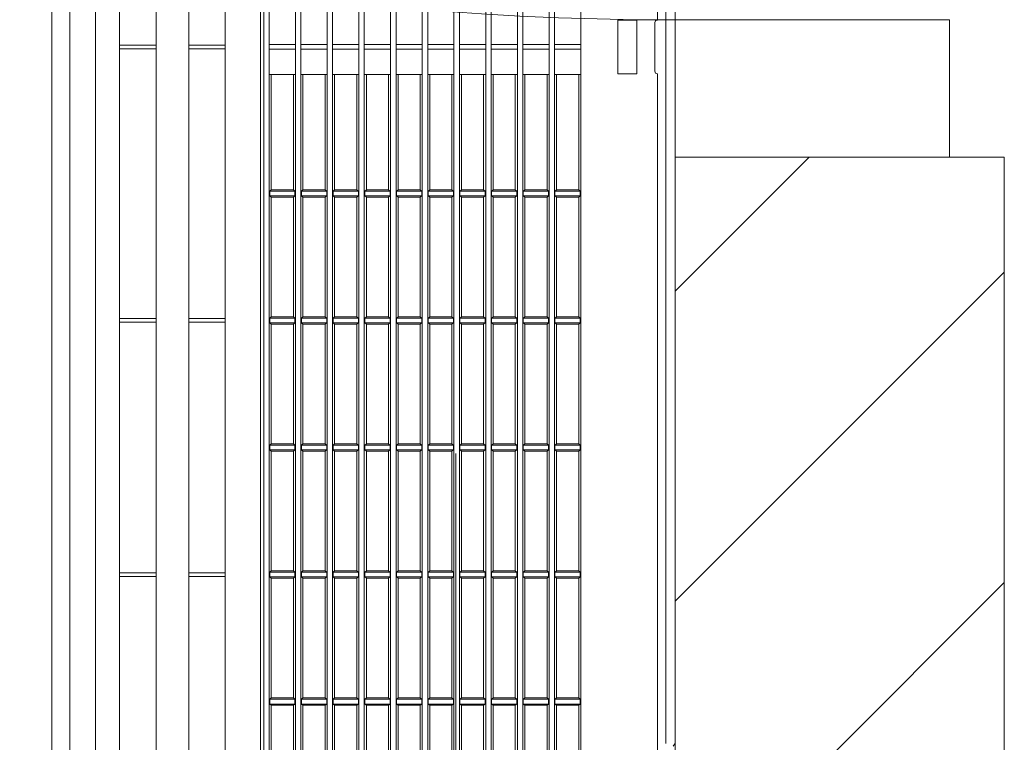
# Model space of a CAD drawing. Header units: millimetres. Extents: x -4612887 to -4536833, y -5457376 to -5415716.
# Tile 28 of 144: x -4593235 to -4592876, y -5440881 to -5440618. Entities that reach past the tile are written whole.
import ezdxf

# ---------------------------------------------------------------- set-up
doc = ezdxf.new("R2010")
doc.units = ezdxf.units.MM
doc.header["$MEASUREMENT"] = 0
doc.linetypes.add('Kropki i Kreski', pattern=[670.277762, 352.777767, -176.388884, 0, -141.111112])
for name, color, linetype, lineweight in [('is_KT-urzadzenia', 104, 'Continuous', 30), ('Osie', 8, 'Continuous', 18), ('Ściany wewnętrzne', 7, 'Continuous', 18)]:
    doc.layers.add(name, color=color, linetype=linetype, lineweight=lineweight)

msp = doc.modelspace()

# ---------------------------------------------------------------- hatches: boundary and pattern name
at = {"layer": 'Ściany wewnętrzne', "linetype": 'Continuous'}
h = msp.add_hatch(dxfattribs=at)
h.set_pattern_fill('BLOCZKI_CERAMICZNE', color=8, style=0, pattern_type=2)
h.set_pattern_definition([(45, (-4559356.9, -5416807.61), (-56.56854, 56.56854), [])])
h.paths.add_polyline_path([(-4592995.69, -5441714.1), (-4592875.69, -5441714.1), (-4592875.69, -5440667.76), (-4592895.69, -5440667.76), (-4592995.69, -5440667.76)])

# ---------------------------------------------------------------- linework, layer by layer
at = {"layer": 'is_KT-urzadzenia', "linetype": 'Continuous', "lineweight": 9}
for p, q in [((-4593146.87, -5441066.07), (-4593146.87, -5440076.83)), ((-4593222.9, -5440105.89), (-4593222.9, -5441037.01)), ((-4593216.31, -5440104.61), (-4593216.31, -5441038.28)), ((-4593207.02, -5440108.37), (-4593207.02, -5441034.52)), ((-4593053.21, -5441033.19), (-4593053.21, -5440109.71)), ((-4593051.23, -5441033.27), (-4593051.23, -5440109.62)), ((-4593041.66, -5441033.45), (-4593041.66, -5440109.45)), ((-4593039.68, -5441033.52), (-4593039.68, -5440109.38)), ((-4593134.08, -5441030.05), (-4593134.08, -5440112.85)), ((-4593132.11, -5441030.24), (-4593132.11, -5440112.66)), ((-4593122.53, -5441030.64), (-4593122.53, -5440112.26)), ((-4593120.55, -5441030.81), (-4593120.55, -5440112.08)), ((-4593110.97, -5441031.18), (-4593110.97, -5440111.71)), ((-4593109, -5441031.34), (-4593109, -5440111.55)), ((-4593099.42, -5441031.68), (-4593099.42, -5440111.22)), ((-4593097.45, -5441031.82), (-4593097.45, -5440111.07)), ((-4593087.87, -5441032.13), (-4593087.87, -5440110.77)), ((-4593085.89, -5441032.26), (-4593085.89, -5440110.64)), ((-4593076.32, -5441032.53), (-4593076.32, -5440110.37)), ((-4593074.34, -5441032.64), (-4593074.34, -5440110.25)), ((-4593064.76, -5441032.88), (-4593064.76, -5440110.01)), ((-4593062.79, -5441032.98), (-4593062.79, -5440109.91)), ((-4593030.1, -5441031.66), (-4593030.1, -5440111.24)), ((-4593173.03, -5440115.26), (-4593173.03, -5441027.45)), ((-4593159.7, -5440115.45), (-4593159.7, -5441027.45)), ((-4593184.88, -5440117.04), (-4593184.88, -5441025.6)), ((-4593145.63, -5441017.97), (-4593145.63, -5440124.93)), ((-4593143.66, -5441015.29), (-4593143.66, -5440127.6)), ((-4593198.21, -5440130.65), (-4593198.21, -5441012.25)), ((-4592999.12, -5440881.59), (-4592999.12, -5440221.61)), ((-4592995.69, -5440881.17), (-4592995.69, -5440222.03)), ((-4593002.11, -5440285.23), (-4593002.11, -5440617.77)), ((-4593016.53, -5440617.77), (-4593016.53, -5440637.37)), ((-4593016.53, -5440617.77), (-4593009.61, -5440617.77)), ((-4593009.61, -5440617.77), (-4593009.61, -5440637.37)), ((-4593003.1, -5440618.66), (-4593003.1, -5440636.48)), ((-4593198.21, -5440626.9), (-4593184.88, -5440626.9)), ((-4593198.21, -5440628.24), (-4593184.88, -5440628.24)), ((-4593173.03, -5440626.9), (-4593159.7, -5440626.9)), ((-4593173.03, -5440628.24), (-4593159.7, -5440628.24)), ((-4593143.66, -5440626.68), (-4593134.08, -5440626.68)), ((-4593143.66, -5440628.46), (-4593134.08, -5440628.46)), ((-4593132.11, -5440626.68), (-4593122.53, -5440626.68)), ((-4593132.11, -5440628.46), (-4593122.53, -5440628.46)), ((-4593120.55, -5440626.68), (-4593110.97, -5440626.68)), ((-4593120.55, -5440628.46), (-4593110.97, -5440628.46)), ((-4593109, -5440626.68), (-4593099.42, -5440626.68)), ((-4593109, -5440628.46), (-4593099.42, -5440628.46)), ((-4593097.45, -5440626.68), (-4593087.87, -5440626.68)), ((-4593097.45, -5440628.46), (-4593087.87, -5440628.46)), ((-4593085.89, -5440626.68), (-4593076.32, -5440626.68)), ((-4593085.89, -5440628.46), (-4593076.32, -5440628.46)), ((-4593074.34, -5440626.68), (-4593064.76, -5440626.68)), ((-4593074.34, -5440628.46), (-4593064.76, -5440628.46)), ((-4593062.79, -5440626.68), (-4593053.21, -5440626.68)), ((-4593062.79, -5440628.46), (-4593053.21, -5440628.46)), ((-4593051.23, -5440626.68), (-4593041.66, -5440626.68)), ((-4593051.23, -5440628.46), (-4593041.66, -5440628.46)), ((-4593039.68, -5440626.68), (-4593030.1, -5440626.68)), ((-4593039.68, -5440628.46), (-4593030.1, -5440628.46)), ((-4593016.53, -5440637.37), (-4593009.61, -5440637.37)), ((-4593002.11, -5440637.37), (-4593002.11, -5440938.91)), ((-4593143.66, -5440637.59), (-4593134.08, -5440637.59)), ((-4593142.92, -5440637.59), (-4593142.92, -5440679.68)), ((-4593134.82, -5440637.59), (-4593134.82, -5440679.68)), ((-4593132.11, -5440637.59), (-4593122.53, -5440637.59)), ((-4593131.36, -5440637.59), (-4593131.36, -5440679.68)), ((-4593123.27, -5440637.59), (-4593123.27, -5440679.68)), ((-4593120.55, -5440637.59), (-4593110.97, -5440637.59)), ((-4593119.81, -5440637.59), (-4593119.81, -5440679.68)), ((-4593111.71, -5440637.59), (-4593111.71, -5440679.68)), ((-4593109, -5440637.59), (-4593099.42, -5440637.59)), ((-4593108.26, -5440637.59), (-4593108.26, -5440679.68)), ((-4593100.16, -5440637.59), (-4593100.16, -5440679.68)), ((-4593097.45, -5440637.59), (-4593087.87, -5440637.59)), ((-4593096.71, -5440637.59), (-4593096.71, -5440679.68)), ((-4593088.61, -5440637.59), (-4593088.61, -5440679.68)), ((-4593085.89, -5440637.59), (-4593076.32, -5440637.59)), ((-4593085.15, -5440637.59), (-4593085.15, -5440679.68)), ((-4593077.06, -5440637.59), (-4593077.06, -5440679.68)), ((-4593074.34, -5440637.59), (-4593064.76, -5440637.59)), ((-4593073.6, -5440637.59), (-4593073.6, -5440679.68)), ((-4593065.5, -5440637.59), (-4593065.5, -5440679.68)), ((-4593062.79, -5440637.59), (-4593053.21, -5440637.59)), ((-4593062.05, -5440637.59), (-4593062.05, -5440679.68)), ((-4593053.95, -5440637.59), (-4593053.95, -5440679.68)), ((-4593051.23, -5440637.59), (-4593041.66, -5440637.59)), ((-4593050.49, -5440637.59), (-4593050.49, -5440679.68)), ((-4593042.4, -5440637.59), (-4593042.4, -5440679.68)), ((-4593039.68, -5440637.59), (-4593030.1, -5440637.59)), ((-4593038.94, -5440637.59), (-4593038.94, -5440679.68)), ((-4593030.84, -5440637.59), (-4593030.84, -5440679.68)), ((-4593142.92, -5440679.68), (-4593143.47, -5440680.13)), ((-4593143.47, -5440681.91), (-4593143.47, -5440680.13)), ((-4593143.47, -5440680.13), (-4593134.27, -5440680.13)), ((-4593143.47, -5440680.13), (-4593143.47, -5440681.91)), ((-4593142.92, -5440679.68), (-4593134.82, -5440679.68)), ((-4593134.82, -5440679.68), (-4593134.27, -5440680.13)), ((-4593134.27, -5440681.91), (-4593134.27, -5440680.13)), ((-4593134.27, -5440680.13), (-4593134.27, -5440681.91)), ((-4593131.36, -5440679.68), (-4593131.92, -5440680.13)), ((-4593131.92, -5440681.91), (-4593131.92, -5440680.13)), ((-4593131.92, -5440680.13), (-4593122.71, -5440680.13)), ((-4593131.92, -5440680.13), (-4593131.92, -5440681.91)), ((-4593131.36, -5440679.68), (-4593123.27, -5440679.68)), ((-4593123.27, -5440679.68), (-4593122.71, -5440680.13)), ((-4593122.71, -5440681.91), (-4593122.71, -5440680.13)), ((-4593122.71, -5440680.13), (-4593122.71, -5440681.91)), ((-4593119.81, -5440679.68), (-4593120.37, -5440680.13)), ((-4593120.37, -5440680.13), (-4593111.16, -5440680.13)), ((-4593120.37, -5440681.91), (-4593120.37, -5440680.13)), ((-4593120.37, -5440680.13), (-4593120.37, -5440681.91)), ((-4593119.81, -5440679.68), (-4593111.71, -5440679.68)), ((-4593111.71, -5440679.68), (-4593111.16, -5440680.13)), ((-4593111.16, -5440681.91), (-4593111.16, -5440680.13)), ((-4593111.16, -5440680.13), (-4593111.16, -5440681.91)), ((-4593108.26, -5440679.68), (-4593108.81, -5440680.13)), ((-4593108.81, -5440681.91), (-4593108.81, -5440680.13)), ((-4593108.81, -5440680.13), (-4593099.61, -5440680.13)), ((-4593108.81, -5440680.13), (-4593108.81, -5440681.91)), ((-4593108.26, -5440679.68), (-4593100.16, -5440679.68)), ((-4593100.16, -5440679.68), (-4593099.61, -5440680.13)), ((-4593099.61, -5440681.91), (-4593099.61, -5440680.13)), ((-4593099.61, -5440680.13), (-4593099.61, -5440681.91)), ((-4593096.71, -5440679.68), (-4593097.26, -5440680.13)), ((-4593097.26, -5440680.13), (-4593088.05, -5440680.13)), ((-4593097.26, -5440681.91), (-4593097.26, -5440680.13)), ((-4593097.26, -5440680.13), (-4593097.26, -5440681.91)), ((-4593096.71, -5440679.68), (-4593088.61, -5440679.68)), ((-4593088.61, -5440679.68), (-4593088.05, -5440680.13)), ((-4593088.05, -5440681.91), (-4593088.05, -5440680.13)), ((-4593088.05, -5440680.13), (-4593088.05, -5440681.91)), ((-4593085.15, -5440679.68), (-4593085.71, -5440680.13)), ((-4593085.71, -5440681.91), (-4593085.71, -5440680.13)), ((-4593085.71, -5440680.13), (-4593076.5, -5440680.13)), ((-4593085.71, -5440680.13), (-4593085.71, -5440681.91)), ((-4593085.15, -5440679.68), (-4593077.06, -5440679.68)), ((-4593077.06, -5440679.68), (-4593076.5, -5440680.13)), ((-4593076.5, -5440681.91), (-4593076.5, -5440680.13)), ((-4593076.5, -5440680.13), (-4593076.5, -5440681.91)), ((-4593073.6, -5440679.68), (-4593074.16, -5440680.13)), ((-4593074.16, -5440681.91), (-4593074.16, -5440680.13)), ((-4593074.16, -5440680.13), (-4593064.95, -5440680.13)), ((-4593074.16, -5440680.13), (-4593074.16, -5440681.91)), ((-4593073.6, -5440679.68), (-4593065.5, -5440679.68)), ((-4593065.5, -5440679.68), (-4593064.95, -5440680.13)), ((-4593064.95, -5440681.91), (-4593064.95, -5440680.13)), ((-4593064.95, -5440680.13), (-4593064.95, -5440681.91)), ((-4593062.05, -5440679.68), (-4593062.6, -5440680.13)), ((-4593062.6, -5440680.13), (-4593053.39, -5440680.13)), ((-4593062.6, -5440681.91), (-4593062.6, -5440680.13)), ((-4593062.6, -5440680.13), (-4593062.6, -5440681.91)), ((-4593062.05, -5440679.68), (-4593053.95, -5440679.68)), ((-4593053.95, -5440679.68), (-4593053.39, -5440680.13)), ((-4593053.39, -5440680.13), (-4593053.39, -5440681.91)), ((-4593053.39, -5440681.91), (-4593053.39, -5440680.13)), ((-4593050.49, -5440679.68), (-4593051.05, -5440680.13)), ((-4593051.05, -5440680.13), (-4593051.05, -5440681.91)), ((-4593051.05, -5440681.91), (-4593051.05, -5440680.13)), ((-4593051.05, -5440680.13), (-4593041.84, -5440680.13)), ((-4593050.49, -5440679.68), (-4593042.4, -5440679.68)), ((-4593042.4, -5440679.68), (-4593041.84, -5440680.13)), ((-4593041.84, -5440680.13), (-4593041.84, -5440681.91)), ((-4593041.84, -5440681.91), (-4593041.84, -5440680.13)), ((-4593038.94, -5440679.68), (-4593039.5, -5440680.13)), ((-4593039.5, -5440680.13), (-4593030.29, -5440680.13)), ((-4593039.5, -5440681.91), (-4593039.5, -5440680.13)), ((-4593039.5, -5440680.13), (-4593039.5, -5440681.91)), ((-4593038.94, -5440679.68), (-4593030.84, -5440679.68)), ((-4593030.84, -5440679.68), (-4593030.29, -5440680.13)), ((-4593030.29, -5440681.91), (-4593030.29, -5440680.13)), ((-4593030.29, -5440680.13), (-4593030.29, -5440681.91)), ((-4593142.92, -5440682.35), (-4593143.47, -5440681.91)), ((-4593143.47, -5440681.91), (-4593134.27, -5440681.91)), ((-4593142.92, -5440726), (-4593142.92, -5440682.35)), ((-4593142.92, -5440682.35), (-4593134.82, -5440682.35)), ((-4593134.82, -5440682.35), (-4593134.27, -5440681.91)), ((-4593134.82, -5440726), (-4593134.82, -5440682.35)), ((-4593131.36, -5440682.35), (-4593131.92, -5440681.91)), ((-4593131.92, -5440681.91), (-4593122.71, -5440681.91)), ((-4593131.36, -5440726), (-4593131.36, -5440682.35)), ((-4593131.36, -5440682.35), (-4593123.27, -5440682.35)), ((-4593123.27, -5440682.35), (-4593122.71, -5440681.91)), ((-4593123.27, -5440726), (-4593123.27, -5440682.35)), ((-4593120.37, -5440681.91), (-4593111.16, -5440681.91)), ((-4593119.81, -5440682.35), (-4593120.37, -5440681.91)), ((-4593119.81, -5440726), (-4593119.81, -5440682.35)), ((-4593119.81, -5440682.35), (-4593111.71, -5440682.35)), ((-4593111.71, -5440682.35), (-4593111.16, -5440681.91)), ((-4593111.71, -5440726), (-4593111.71, -5440682.35)), ((-4593108.26, -5440682.35), (-4593108.81, -5440681.91)), ((-4593108.81, -5440681.91), (-4593099.61, -5440681.91)), ((-4593108.26, -5440726), (-4593108.26, -5440682.35)), ((-4593108.26, -5440682.35), (-4593100.16, -5440682.35)), ((-4593100.16, -5440682.35), (-4593099.61, -5440681.91)), ((-4593100.16, -5440726), (-4593100.16, -5440682.35)), ((-4593097.26, -5440681.91), (-4593088.05, -5440681.91)), ((-4593096.71, -5440682.35), (-4593097.26, -5440681.91)), ((-4593096.71, -5440682.35), (-4593088.61, -5440682.35)), ((-4593096.71, -5440726), (-4593096.71, -5440682.35)), ((-4593088.61, -5440682.35), (-4593088.05, -5440681.91)), ((-4593088.61, -5440726), (-4593088.61, -5440682.35)), ((-4593085.15, -5440682.35), (-4593085.71, -5440681.91)), ((-4593085.71, -5440681.91), (-4593076.5, -5440681.91)), ((-4593085.15, -5440726), (-4593085.15, -5440682.35)), ((-4593085.15, -5440682.35), (-4593077.06, -5440682.35)), ((-4593077.06, -5440682.35), (-4593076.5, -5440681.91)), ((-4593077.06, -5440726), (-4593077.06, -5440682.35)), ((-4593073.6, -5440682.35), (-4593074.16, -5440681.91)), ((-4593074.16, -5440681.91), (-4593064.95, -5440681.91)), ((-4593073.6, -5440726), (-4593073.6, -5440682.35)), ((-4593073.6, -5440682.35), (-4593065.5, -5440682.35)), ((-4593065.5, -5440682.35), (-4593064.95, -5440681.91)), ((-4593065.5, -5440726), (-4593065.5, -5440682.35)), ((-4593062.6, -5440681.91), (-4593053.39, -5440681.91)), ((-4593062.05, -5440682.35), (-4593062.6, -5440681.91)), ((-4593062.05, -5440682.35), (-4593053.95, -5440682.35)), ((-4593062.05, -5440726), (-4593062.05, -5440682.35)), ((-4593053.95, -5440682.35), (-4593053.39, -5440681.91)), ((-4593053.95, -5440726), (-4593053.95, -5440682.35)), ((-4593050.49, -5440682.35), (-4593051.05, -5440681.91)), ((-4593051.05, -5440681.91), (-4593041.84, -5440681.91)), ((-4593050.49, -5440726), (-4593050.49, -5440682.35)), ((-4593050.49, -5440682.35), (-4593042.4, -5440682.35)), ((-4593042.4, -5440682.35), (-4593041.84, -5440681.91)), ((-4593042.4, -5440726), (-4593042.4, -5440682.35)), ((-4593039.5, -5440681.91), (-4593030.29, -5440681.91)), ((-4593038.94, -5440682.35), (-4593039.5, -5440681.91)), ((-4593038.94, -5440726), (-4593038.94, -5440682.35)), ((-4593038.94, -5440682.35), (-4593030.84, -5440682.35)), ((-4593030.84, -5440682.35), (-4593030.29, -5440681.91)), ((-4593030.84, -5440726), (-4593030.84, -5440682.35)), ((-4593198.21, -5440726.67), (-4593184.88, -5440726.67)), ((-4593173.03, -5440726.67), (-4593159.7, -5440726.67)), ((-4593143.47, -5440726.45), (-4593142.92, -5440726)), ((-4593143.47, -5440728.23), (-4593143.47, -5440726.45)), ((-4593143.47, -5440726.45), (-4593134.27, -5440726.45)), ((-4593134.82, -5440726), (-4593142.92, -5440726)), ((-4593134.27, -5440726.45), (-4593134.82, -5440726)), ((-4593134.27, -5440728.23), (-4593134.27, -5440726.45)), ((-4593131.92, -5440726.45), (-4593131.36, -5440726)), ((-4593131.92, -5440728.23), (-4593131.92, -5440726.45)), ((-4593131.92, -5440726.45), (-4593122.71, -5440726.45)), ((-4593123.27, -5440726), (-4593131.36, -5440726)), ((-4593122.71, -5440726.45), (-4593123.27, -5440726)), ((-4593122.71, -5440728.23), (-4593122.71, -5440726.45)), ((-4593120.37, -5440726.45), (-4593119.81, -5440726)), ((-4593120.37, -5440726.45), (-4593111.16, -5440726.45)), ((-4593120.37, -5440728.23), (-4593120.37, -5440726.45)), ((-4593111.71, -5440726), (-4593119.81, -5440726)), ((-4593111.16, -5440726.45), (-4593111.71, -5440726)), ((-4593111.16, -5440728.23), (-4593111.16, -5440726.45)), ((-4593108.81, -5440726.45), (-4593108.26, -5440726)), ((-4593108.81, -5440728.23), (-4593108.81, -5440726.45)), ((-4593108.81, -5440726.45), (-4593099.61, -5440726.45)), ((-4593100.16, -5440726), (-4593108.26, -5440726)), ((-4593099.61, -5440726.45), (-4593100.16, -5440726)), ((-4593099.61, -5440728.23), (-4593099.61, -5440726.45)), ((-4593097.26, -5440726.45), (-4593096.71, -5440726)), ((-4593097.26, -5440726.45), (-4593088.05, -5440726.45)), ((-4593097.26, -5440728.23), (-4593097.26, -5440726.45)), ((-4593088.61, -5440726), (-4593096.71, -5440726)), ((-4593088.05, -5440726.45), (-4593088.61, -5440726)), ((-4593088.05, -5440728.23), (-4593088.05, -5440726.45)), ((-4593085.71, -5440726.45), (-4593085.15, -5440726)), ((-4593085.71, -5440728.23), (-4593085.71, -5440726.45)), ((-4593085.71, -5440726.45), (-4593076.5, -5440726.45)), ((-4593077.06, -5440726), (-4593085.15, -5440726)), ((-4593076.5, -5440726.45), (-4593077.06, -5440726)), ((-4593076.5, -5440728.23), (-4593076.5, -5440726.45)), ((-4593074.16, -5440726.45), (-4593073.6, -5440726)), ((-4593074.16, -5440728.23), (-4593074.16, -5440726.45)), ((-4593074.16, -5440726.45), (-4593064.95, -5440726.45)), ((-4593065.5, -5440726), (-4593073.6, -5440726)), ((-4593064.95, -5440726.45), (-4593065.5, -5440726)), ((-4593064.95, -5440728.23), (-4593064.95, -5440726.45)), ((-4593062.6, -5440726.45), (-4593062.05, -5440726)), ((-4593062.6, -5440726.45), (-4593053.39, -5440726.45)), ((-4593062.6, -5440728.23), (-4593062.6, -5440726.45)), ((-4593053.95, -5440726), (-4593062.05, -5440726)), ((-4593053.39, -5440726.45), (-4593053.95, -5440726)), ((-4593053.39, -5440728.23), (-4593053.39, -5440726.45)), ((-4593051.05, -5440726.45), (-4593050.49, -5440726)), ((-4593051.05, -5440728.23), (-4593051.05, -5440726.45)), ((-4593051.05, -5440726.45), (-4593041.84, -5440726.45)), ((-4593042.4, -5440726), (-4593050.49, -5440726)), ((-4593041.84, -5440726.45), (-4593042.4, -5440726)), ((-4593041.84, -5440728.23), (-4593041.84, -5440726.45)), ((-4593039.5, -5440726.45), (-4593038.94, -5440726)), ((-4593039.5, -5440726.45), (-4593030.29, -5440726.45)), ((-4593039.5, -5440728.23), (-4593039.5, -5440726.45)), ((-4593030.84, -5440726), (-4593038.94, -5440726)), ((-4593030.29, -5440726.45), (-4593030.84, -5440726)), ((-4593030.29, -5440728.23), (-4593030.29, -5440726.45)), ((-4593198.21, -5440728.01), (-4593184.88, -5440728.01)), ((-4593173.03, -5440728.01), (-4593159.7, -5440728.01)), ((-4593142.92, -5440728.68), (-4593143.47, -5440728.23)), ((-4593143.47, -5440728.23), (-4593134.27, -5440728.23)), ((-4593142.92, -5440772.33), (-4593142.92, -5440728.68)), ((-4593142.92, -5440728.68), (-4593134.82, -5440728.68)), ((-4593134.82, -5440728.68), (-4593134.27, -5440728.23)), ((-4593134.82, -5440772.33), (-4593134.82, -5440728.68)), ((-4593131.36, -5440728.68), (-4593131.92, -5440728.23)), ((-4593131.92, -5440728.23), (-4593122.71, -5440728.23)), ((-4593131.36, -5440772.33), (-4593131.36, -5440728.68)), ((-4593131.36, -5440728.68), (-4593123.27, -5440728.68)), ((-4593123.27, -5440728.68), (-4593122.71, -5440728.23)), ((-4593123.27, -5440772.33), (-4593123.27, -5440728.68)), ((-4593119.81, -5440728.68), (-4593120.37, -5440728.23)), ((-4593120.37, -5440728.23), (-4593111.16, -5440728.23)), ((-4593119.81, -5440772.33), (-4593119.81, -5440728.68)), ((-4593119.81, -5440728.68), (-4593111.71, -5440728.68)), ((-4593111.71, -5440728.68), (-4593111.16, -5440728.23)), ((-4593111.71, -5440772.33), (-4593111.71, -5440728.68)), ((-4593108.26, -5440728.68), (-4593108.81, -5440728.23)), ((-4593108.81, -5440728.23), (-4593099.61, -5440728.23)), ((-4593108.26, -5440772.33), (-4593108.26, -5440728.68)), ((-4593108.26, -5440728.68), (-4593100.16, -5440728.68)), ((-4593100.16, -5440728.68), (-4593099.61, -5440728.23)), ((-4593100.16, -5440772.33), (-4593100.16, -5440728.68)), ((-4593096.71, -5440728.68), (-4593097.26, -5440728.23)), ((-4593097.26, -5440728.23), (-4593088.05, -5440728.23)), ((-4593096.71, -5440772.33), (-4593096.71, -5440728.68)), ((-4593096.71, -5440728.68), (-4593088.61, -5440728.68)), ((-4593088.61, -5440728.68), (-4593088.05, -5440728.23)), ((-4593088.61, -5440772.33), (-4593088.61, -5440728.68)), ((-4593085.15, -5440728.68), (-4593085.71, -5440728.23)), ((-4593085.71, -5440728.23), (-4593076.5, -5440728.23)), ((-4593085.15, -5440772.33), (-4593085.15, -5440728.68)), ((-4593085.15, -5440728.68), (-4593077.06, -5440728.68)), ((-4593077.06, -5440728.68), (-4593076.5, -5440728.23)), ((-4593077.06, -5440772.33), (-4593077.06, -5440728.68)), ((-4593073.6, -5440728.68), (-4593074.16, -5440728.23)), ((-4593074.16, -5440728.23), (-4593064.95, -5440728.23)), ((-4593073.6, -5440772.33), (-4593073.6, -5440728.68)), ((-4593073.6, -5440728.68), (-4593065.5, -5440728.68)), ((-4593065.5, -5440728.68), (-4593064.95, -5440728.23)), ((-4593065.5, -5440772.33), (-4593065.5, -5440728.68)), ((-4593062.05, -5440728.68), (-4593062.6, -5440728.23)), ((-4593062.6, -5440728.23), (-4593053.39, -5440728.23)), ((-4593062.05, -5440728.68), (-4593053.95, -5440728.68)), ((-4593062.05, -5440772.33), (-4593062.05, -5440728.68)), ((-4593053.95, -5440728.68), (-4593053.39, -5440728.23)), ((-4593053.95, -5440772.33), (-4593053.95, -5440728.68)), ((-4593050.49, -5440728.68), (-4593051.05, -5440728.23)), ((-4593051.05, -5440728.23), (-4593041.84, -5440728.23)), ((-4593050.49, -5440772.33), (-4593050.49, -5440728.68)), ((-4593050.49, -5440728.68), (-4593042.4, -5440728.68)), ((-4593042.4, -5440728.68), (-4593041.84, -5440728.23)), ((-4593042.4, -5440772.33), (-4593042.4, -5440728.68)), ((-4593038.94, -5440728.68), (-4593039.5, -5440728.23)), ((-4593039.5, -5440728.23), (-4593030.29, -5440728.23)), ((-4593038.94, -5440772.33), (-4593038.94, -5440728.68)), ((-4593038.94, -5440728.68), (-4593030.84, -5440728.68)), ((-4593030.84, -5440728.68), (-4593030.29, -5440728.23)), ((-4593030.84, -5440772.33), (-4593030.84, -5440728.68)), ((-4593143.47, -5440772.77), (-4593142.92, -5440772.33)), ((-4593143.47, -5440774.55), (-4593143.47, -5440772.77)), ((-4593143.47, -5440772.77), (-4593134.27, -5440772.77)), ((-4593134.82, -5440772.33), (-4593142.92, -5440772.33)), ((-4593134.27, -5440772.77), (-4593134.82, -5440772.33)), ((-4593134.27, -5440774.55), (-4593134.27, -5440772.77)), ((-4593131.92, -5440772.77), (-4593131.36, -5440772.33)), ((-4593131.92, -5440774.55), (-4593131.92, -5440772.77)), ((-4593131.92, -5440772.77), (-4593122.71, -5440772.77)), ((-4593123.27, -5440772.33), (-4593131.36, -5440772.33)), ((-4593122.71, -5440772.77), (-4593123.27, -5440772.33)), ((-4593122.71, -5440774.55), (-4593122.71, -5440772.77)), ((-4593120.37, -5440772.77), (-4593119.81, -5440772.33)), ((-4593120.37, -5440772.77), (-4593111.16, -5440772.77)), ((-4593120.37, -5440774.55), (-4593120.37, -5440772.77)), ((-4593111.71, -5440772.33), (-4593119.81, -5440772.33)), ((-4593111.16, -5440772.77), (-4593111.71, -5440772.33)), ((-4593111.16, -5440774.55), (-4593111.16, -5440772.77)), ((-4593108.81, -5440772.77), (-4593108.26, -5440772.33)), ((-4593108.81, -5440774.55), (-4593108.81, -5440772.77)), ((-4593108.81, -5440772.77), (-4593099.61, -5440772.77)), ((-4593100.16, -5440772.33), (-4593108.26, -5440772.33)), ((-4593099.61, -5440772.77), (-4593100.16, -5440772.33)), ((-4593099.61, -5440774.55), (-4593099.61, -5440772.77)), ((-4593097.26, -5440772.77), (-4593096.71, -5440772.33)), ((-4593097.26, -5440774.55), (-4593097.26, -5440772.77)), ((-4593097.26, -5440772.77), (-4593088.05, -5440772.77)), ((-4593088.61, -5440772.33), (-4593096.71, -5440772.33)), ((-4593088.05, -5440772.77), (-4593088.61, -5440772.33)), ((-4593088.05, -5440774.55), (-4593088.05, -5440772.77)), ((-4593085.71, -5440772.77), (-4593085.15, -5440772.33)), ((-4593085.71, -5440774.55), (-4593085.71, -5440772.77)), ((-4593085.71, -5440772.77), (-4593076.5, -5440772.77)), ((-4593077.06, -5440772.33), (-4593085.15, -5440772.33)), ((-4593076.5, -5440772.77), (-4593077.06, -5440772.33)), ((-4593076.5, -5440774.55), (-4593076.5, -5440772.77)), ((-4593074.16, -5440772.77), (-4593073.6, -5440772.33)), ((-4593074.16, -5440774.55), (-4593074.16, -5440772.77)), ((-4593074.16, -5440772.77), (-4593064.95, -5440772.77)), ((-4593065.5, -5440772.33), (-4593073.6, -5440772.33)), ((-4593064.95, -5440772.77), (-4593065.5, -5440772.33)), ((-4593064.95, -5440774.55), (-4593064.95, -5440772.77)), ((-4593062.6, -5440772.77), (-4593062.05, -5440772.33)), ((-4593062.6, -5440772.77), (-4593053.39, -5440772.77)), ((-4593062.6, -5440774.55), (-4593062.6, -5440772.77)), ((-4593053.95, -5440772.33), (-4593062.05, -5440772.33)), ((-4593053.39, -5440772.77), (-4593053.95, -5440772.33)), ((-4593053.39, -5440774.55), (-4593053.39, -5440772.77)), ((-4593051.05, -5440772.77), (-4593050.49, -5440772.33)), ((-4593051.05, -5440774.55), (-4593051.05, -5440772.77)), ((-4593051.05, -5440772.77), (-4593041.84, -5440772.77)), ((-4593042.4, -5440772.33), (-4593050.49, -5440772.33)), ((-4593041.84, -5440772.77), (-4593042.4, -5440772.33)), ((-4593041.84, -5440774.55), (-4593041.84, -5440772.77)), ((-4593039.5, -5440772.77), (-4593038.94, -5440772.33)), ((-4593039.5, -5440772.77), (-4593030.29, -5440772.77)), ((-4593039.5, -5440774.55), (-4593039.5, -5440772.77)), ((-4593030.84, -5440772.33), (-4593038.94, -5440772.33)), ((-4593030.29, -5440772.77), (-4593030.84, -5440772.33)), ((-4593030.29, -5440774.55), (-4593030.29, -5440772.77)), ((-4593142.92, -5440775), (-4593143.47, -5440774.55)), ((-4593143.47, -5440774.55), (-4593134.27, -5440774.55)), ((-4593142.92, -5440775), (-4593134.82, -5440775)), ((-4593142.92, -5440818.65), (-4593142.92, -5440775)), ((-4593134.82, -5440775), (-4593134.27, -5440774.55)), ((-4593134.82, -5440818.65), (-4593134.82, -5440775)), ((-4593131.36, -5440775), (-4593131.92, -5440774.55)), ((-4593131.92, -5440774.55), (-4593122.71, -5440774.55)), ((-4593131.36, -5440775), (-4593123.27, -5440775)), ((-4593131.36, -5440818.65), (-4593131.36, -5440775)), ((-4593123.27, -5440775), (-4593122.71, -5440774.55)), ((-4593123.27, -5440818.65), (-4593123.27, -5440775)), ((-4593120.37, -5440774.55), (-4593111.16, -5440774.55)), ((-4593119.81, -5440775), (-4593120.37, -5440774.55)), ((-4593119.81, -5440775), (-4593111.71, -5440775)), ((-4593119.81, -5440818.65), (-4593119.81, -5440775)), ((-4593111.71, -5440775), (-4593111.16, -5440774.55)), ((-4593111.71, -5440818.65), (-4593111.71, -5440775)), ((-4593108.26, -5440775), (-4593108.81, -5440774.55)), ((-4593108.81, -5440774.55), (-4593099.61, -5440774.55)), ((-4593108.26, -5440775), (-4593100.16, -5440775)), ((-4593108.26, -5440818.65), (-4593108.26, -5440775)), ((-4593100.16, -5440775), (-4593099.61, -5440774.55)), ((-4593100.16, -5440818.65), (-4593100.16, -5440775)), ((-4593096.71, -5440775), (-4593097.26, -5440774.55)), ((-4593097.26, -5440774.55), (-4593088.05, -5440774.55)), ((-4593096.71, -5440775), (-4593088.61, -5440775)), ((-4593096.71, -5440818.65), (-4593096.71, -5440775)), ((-4593088.61, -5440775), (-4593088.05, -5440774.55)), ((-4593088.61, -5440818.65), (-4593088.61, -5440775)), ((-4593085.15, -5440775), (-4593085.71, -5440774.55)), ((-4593085.71, -5440774.55), (-4593076.5, -5440774.55)), ((-4593085.15, -5440818.65), (-4593085.15, -5440775)), ((-4593085.15, -5440775), (-4593077.06, -5440775)), ((-4593077.06, -5440775), (-4593076.5, -5440774.55)), ((-4593077.06, -5440818.65), (-4593077.06, -5440775)), ((-4593073.6, -5440775), (-4593074.16, -5440774.55)), ((-4593074.16, -5440774.55), (-4593064.95, -5440774.55)), ((-4593073.6, -5440818.65), (-4593073.6, -5440775)), ((-4593073.6, -5440775), (-4593065.5, -5440775)), ((-4593065.5, -5440775), (-4593064.95, -5440774.55)), ((-4593065.5, -5440818.65), (-4593065.5, -5440775)), ((-4593062.6, -5440774.55), (-4593053.39, -5440774.55)), ((-4593062.05, -5440775), (-4593062.6, -5440774.55)), ((-4593062.05, -5440818.65), (-4593062.05, -5440775)), ((-4593062.05, -5440775), (-4593053.95, -5440775)), ((-4593053.95, -5440775), (-4593053.39, -5440774.55)), ((-4593053.95, -5440818.65), (-4593053.95, -5440775)), ((-4593050.49, -5440775), (-4593051.05, -5440774.55)), ((-4593051.05, -5440774.55), (-4593041.84, -5440774.55)), ((-4593050.49, -5440818.65), (-4593050.49, -5440775)), ((-4593050.49, -5440775), (-4593042.4, -5440775)), ((-4593042.4, -5440775), (-4593041.84, -5440774.55)), ((-4593042.4, -5440818.65), (-4593042.4, -5440775)), ((-4593039.5, -5440774.55), (-4593030.29, -5440774.55)), ((-4593038.94, -5440775), (-4593039.5, -5440774.55)), ((-4593038.94, -5440818.65), (-4593038.94, -5440775)), ((-4593038.94, -5440775), (-4593030.84, -5440775)), ((-4593030.84, -5440775), (-4593030.29, -5440774.55)), ((-4593030.84, -5440818.65), (-4593030.84, -5440775)), ((-4593198.21, -5440819.32), (-4593184.88, -5440819.32)), ((-4593173.03, -5440819.32), (-4593159.7, -5440819.32)), ((-4593143.47, -5440819.09), (-4593142.92, -5440818.65)), ((-4593143.47, -5440820.88), (-4593143.47, -5440819.09)), ((-4593143.47, -5440819.09), (-4593134.27, -5440819.09)), ((-4593134.82, -5440818.65), (-4593142.92, -5440818.65)), ((-4593134.27, -5440819.09), (-4593134.82, -5440818.65)), ((-4593134.27, -5440820.88), (-4593134.27, -5440819.09)), ((-4593131.92, -5440819.09), (-4593131.36, -5440818.65)), ((-4593131.92, -5440820.88), (-4593131.92, -5440819.09)), ((-4593131.92, -5440819.09), (-4593122.71, -5440819.09)), ((-4593123.27, -5440818.65), (-4593131.36, -5440818.65)), ((-4593122.71, -5440819.09), (-4593123.27, -5440818.65)), ((-4593122.71, -5440820.88), (-4593122.71, -5440819.09)), ((-4593120.37, -5440819.09), (-4593119.81, -5440818.65)), ((-4593120.37, -5440819.09), (-4593111.16, -5440819.09)), ((-4593120.37, -5440820.88), (-4593120.37, -5440819.09)), ((-4593111.71, -5440818.65), (-4593119.81, -5440818.65)), ((-4593111.16, -5440819.09), (-4593111.71, -5440818.65)), ((-4593111.16, -5440820.88), (-4593111.16, -5440819.09)), ((-4593108.81, -5440819.09), (-4593108.26, -5440818.65)), ((-4593108.81, -5440820.88), (-4593108.81, -5440819.09)), ((-4593108.81, -5440819.09), (-4593099.61, -5440819.09)), ((-4593100.16, -5440818.65), (-4593108.26, -5440818.65)), ((-4593099.61, -5440819.09), (-4593100.16, -5440818.65)), ((-4593099.61, -5440820.88), (-4593099.61, -5440819.09)), ((-4593097.26, -5440819.09), (-4593096.71, -5440818.65)), ((-4593097.26, -5440820.88), (-4593097.26, -5440819.09)), ((-4593097.26, -5440819.09), (-4593088.05, -5440819.09)), ((-4593088.61, -5440818.65), (-4593096.71, -5440818.65)), ((-4593088.05, -5440819.09), (-4593088.61, -5440818.65)), ((-4593088.05, -5440820.88), (-4593088.05, -5440819.09)), ((-4593085.71, -5440819.09), (-4593085.15, -5440818.65)), ((-4593085.71, -5440820.88), (-4593085.71, -5440819.09)), ((-4593085.71, -5440819.09), (-4593076.5, -5440819.09)), ((-4593077.06, -5440818.65), (-4593085.15, -5440818.65)), ((-4593076.5, -5440819.09), (-4593077.06, -5440818.65)), ((-4593076.5, -5440820.88), (-4593076.5, -5440819.09)), ((-4593074.16, -5440819.09), (-4593073.6, -5440818.65)), ((-4593074.16, -5440820.88), (-4593074.16, -5440819.09)), ((-4593074.16, -5440819.09), (-4593064.95, -5440819.09)), ((-4593065.5, -5440818.65), (-4593073.6, -5440818.65)), ((-4593064.95, -5440819.09), (-4593065.5, -5440818.65)), ((-4593064.95, -5440820.88), (-4593064.95, -5440819.09)), ((-4593062.6, -5440819.09), (-4593062.05, -5440818.65)), ((-4593062.6, -5440819.09), (-4593053.39, -5440819.09)), ((-4593062.6, -5440820.88), (-4593062.6, -5440819.09)), ((-4593053.95, -5440818.65), (-4593062.05, -5440818.65)), ((-4593053.39, -5440819.09), (-4593053.95, -5440818.65)), ((-4593053.39, -5440820.88), (-4593053.39, -5440819.09)), ((-4593051.05, -5440819.09), (-4593050.49, -5440818.65)), ((-4593051.05, -5440820.88), (-4593051.05, -5440819.09)), ((-4593051.05, -5440819.09), (-4593041.84, -5440819.09)), ((-4593042.4, -5440818.65), (-4593050.49, -5440818.65)), ((-4593041.84, -5440819.09), (-4593042.4, -5440818.65)), ((-4593041.84, -5440820.88), (-4593041.84, -5440819.09)), ((-4593039.5, -5440819.09), (-4593038.94, -5440818.65)), ((-4593039.5, -5440819.09), (-4593030.29, -5440819.09)), ((-4593039.5, -5440820.88), (-4593039.5, -5440819.09)), ((-4593030.84, -5440818.65), (-4593038.94, -5440818.65)), ((-4593030.29, -5440819.09), (-4593030.84, -5440818.65)), ((-4593030.29, -5440820.88), (-4593030.29, -5440819.09)), ((-4593198.21, -5440820.65), (-4593184.88, -5440820.65)), ((-4593173.03, -5440820.65), (-4593159.7, -5440820.65)), ((-4593142.92, -5440821.32), (-4593143.47, -5440820.88)), ((-4593143.47, -5440820.88), (-4593134.27, -5440820.88)), ((-4593142.92, -5440864.97), (-4593142.92, -5440821.32)), ((-4593142.92, -5440821.32), (-4593134.82, -5440821.32)), ((-4593134.82, -5440821.32), (-4593134.27, -5440820.88)), ((-4593134.82, -5440864.97), (-4593134.82, -5440821.32)), ((-4593131.36, -5440821.32), (-4593131.92, -5440820.88)), ((-4593131.92, -5440820.88), (-4593122.71, -5440820.88)), ((-4593131.36, -5440864.97), (-4593131.36, -5440821.32)), ((-4593131.36, -5440821.32), (-4593123.27, -5440821.32)), ((-4593123.27, -5440821.32), (-4593122.71, -5440820.88)), ((-4593123.27, -5440864.97), (-4593123.27, -5440821.32)), ((-4593120.37, -5440820.88), (-4593111.16, -5440820.88)), ((-4593119.81, -5440821.32), (-4593120.37, -5440820.88)), ((-4593119.81, -5440864.97), (-4593119.81, -5440821.32)), ((-4593119.81, -5440821.32), (-4593111.71, -5440821.32)), ((-4593111.71, -5440821.32), (-4593111.16, -5440820.88)), ((-4593111.71, -5440864.97), (-4593111.71, -5440821.32)), ((-4593108.81, -5440820.88), (-4593099.61, -5440820.88)), ((-4593108.26, -5440821.32), (-4593108.81, -5440820.88)), ((-4593108.26, -5440821.32), (-4593100.16, -5440821.32)), ((-4593108.26, -5440864.97), (-4593108.26, -5440821.32)), ((-4593100.16, -5440821.32), (-4593099.61, -5440820.88)), ((-4593100.16, -5440864.97), (-4593100.16, -5440821.32)), ((-4593096.71, -5440821.32), (-4593097.26, -5440820.88)), ((-4593097.26, -5440820.88), (-4593088.05, -5440820.88)), ((-4593096.71, -5440821.32), (-4593088.61, -5440821.32)), ((-4593096.71, -5440864.97), (-4593096.71, -5440821.32)), ((-4593088.61, -5440821.32), (-4593088.05, -5440820.88)), ((-4593088.61, -5440864.97), (-4593088.61, -5440821.32)), ((-4593085.15, -5440821.32), (-4593085.71, -5440820.88)), ((-4593085.71, -5440820.88), (-4593076.5, -5440820.88)), ((-4593085.15, -5440864.97), (-4593085.15, -5440821.32)), ((-4593085.15, -5440821.32), (-4593077.06, -5440821.32)), ((-4593077.06, -5440821.32), (-4593076.5, -5440820.88)), ((-4593077.06, -5440864.97), (-4593077.06, -5440821.32)), ((-4593073.6, -5440821.32), (-4593074.16, -5440820.88)), ((-4593074.16, -5440820.88), (-4593064.95, -5440820.88)), ((-4593073.6, -5440864.97), (-4593073.6, -5440821.32)), ((-4593073.6, -5440821.32), (-4593065.5, -5440821.32)), ((-4593065.5, -5440821.32), (-4593064.95, -5440820.88)), ((-4593065.5, -5440864.97), (-4593065.5, -5440821.32)), ((-4593062.6, -5440820.88), (-4593053.39, -5440820.88)), ((-4593062.05, -5440821.32), (-4593062.6, -5440820.88)), ((-4593062.05, -5440821.32), (-4593053.95, -5440821.32)), ((-4593062.05, -5440864.97), (-4593062.05, -5440821.32)), ((-4593053.95, -5440821.32), (-4593053.39, -5440820.88)), ((-4593053.95, -5440864.97), (-4593053.95, -5440821.32)), ((-4593050.49, -5440821.32), (-4593051.05, -5440820.88)), ((-4593051.05, -5440820.88), (-4593041.84, -5440820.88)), ((-4593050.49, -5440864.97), (-4593050.49, -5440821.32)), ((-4593050.49, -5440821.32), (-4593042.4, -5440821.32)), ((-4593042.4, -5440821.32), (-4593041.84, -5440820.88)), ((-4593042.4, -5440864.97), (-4593042.4, -5440821.32)), ((-4593039.5, -5440820.88), (-4593030.29, -5440820.88)), ((-4593038.94, -5440821.32), (-4593039.5, -5440820.88)), ((-4593038.94, -5440864.97), (-4593038.94, -5440821.32)), ((-4593038.94, -5440821.32), (-4593030.84, -5440821.32)), ((-4593030.84, -5440821.32), (-4593030.29, -5440820.88)), ((-4593030.84, -5440864.97), (-4593030.84, -5440821.32)), ((-4593143.47, -5440865.42), (-4593142.92, -5440864.97)), ((-4593143.47, -5440867.2), (-4593143.47, -5440865.42)), ((-4593143.47, -5440865.42), (-4593134.27, -5440865.42)), ((-4593134.82, -5440864.97), (-4593142.92, -5440864.97)), ((-4593134.27, -5440865.42), (-4593134.82, -5440864.97)), ((-4593134.27, -5440867.2), (-4593134.27, -5440865.42)), ((-4593131.92, -5440865.42), (-4593131.36, -5440864.97)), ((-4593131.92, -5440867.2), (-4593131.92, -5440865.42)), ((-4593131.92, -5440865.42), (-4593122.71, -5440865.42)), ((-4593123.27, -5440864.97), (-4593131.36, -5440864.97)), ((-4593122.71, -5440865.42), (-4593123.27, -5440864.97)), ((-4593122.71, -5440867.2), (-4593122.71, -5440865.42)), ((-4593120.37, -5440865.42), (-4593119.81, -5440864.97)), ((-4593120.37, -5440865.42), (-4593111.16, -5440865.42)), ((-4593120.37, -5440867.2), (-4593120.37, -5440865.42)), ((-4593111.71, -5440864.97), (-4593119.81, -5440864.97)), ((-4593111.16, -5440865.42), (-4593111.71, -5440864.97)), ((-4593111.16, -5440867.2), (-4593111.16, -5440865.42)), ((-4593108.81, -5440865.42), (-4593108.26, -5440864.97)), ((-4593108.81, -5440867.2), (-4593108.81, -5440865.42)), ((-4593108.81, -5440865.42), (-4593099.61, -5440865.42)), ((-4593100.16, -5440864.97), (-4593108.26, -5440864.97)), ((-4593099.61, -5440865.42), (-4593100.16, -5440864.97)), ((-4593099.61, -5440867.2), (-4593099.61, -5440865.42)), ((-4593097.26, -5440865.42), (-4593096.71, -5440864.97)), ((-4593097.26, -5440865.42), (-4593088.05, -5440865.42)), ((-4593097.26, -5440867.2), (-4593097.26, -5440865.42)), ((-4593088.61, -5440864.97), (-4593096.71, -5440864.97)), ((-4593088.05, -5440865.42), (-4593088.61, -5440864.97)), ((-4593088.05, -5440867.2), (-4593088.05, -5440865.42)), ((-4593085.71, -5440865.42), (-4593085.15, -5440864.97)), ((-4593085.71, -5440867.2), (-4593085.71, -5440865.42)), ((-4593085.71, -5440865.42), (-4593076.5, -5440865.42)), ((-4593077.06, -5440864.97), (-4593085.15, -5440864.97)), ((-4593076.5, -5440865.42), (-4593077.06, -5440864.97)), ((-4593076.5, -5440867.2), (-4593076.5, -5440865.42)), ((-4593074.16, -5440865.42), (-4593073.6, -5440864.97)), ((-4593074.16, -5440867.2), (-4593074.16, -5440865.42)), ((-4593074.16, -5440865.42), (-4593064.95, -5440865.42)), ((-4593065.5, -5440864.97), (-4593073.6, -5440864.97)), ((-4593064.95, -5440865.42), (-4593065.5, -5440864.97)), ((-4593064.95, -5440867.2), (-4593064.95, -5440865.42)), ((-4593062.6, -5440865.42), (-4593062.05, -5440864.97)), ((-4593062.6, -5440865.42), (-4593053.39, -5440865.42)), ((-4593062.6, -5440867.2), (-4593062.6, -5440865.42)), ((-4593053.95, -5440864.97), (-4593062.05, -5440864.97)), ((-4593053.39, -5440865.42), (-4593053.95, -5440864.97)), ((-4593053.39, -5440867.2), (-4593053.39, -5440865.42)), ((-4593051.05, -5440865.42), (-4593050.49, -5440864.97)), ((-4593051.05, -5440867.2), (-4593051.05, -5440865.42)), ((-4593051.05, -5440865.42), (-4593041.84, -5440865.42)), ((-4593042.4, -5440864.97), (-4593050.49, -5440864.97)), ((-4593041.84, -5440865.42), (-4593042.4, -5440864.97)), ((-4593041.84, -5440867.2), (-4593041.84, -5440865.42)), ((-4593039.5, -5440865.42), (-4593038.94, -5440864.97)), ((-4593039.5, -5440865.42), (-4593030.29, -5440865.42)), ((-4593039.5, -5440867.2), (-4593039.5, -5440865.42)), ((-4593030.84, -5440864.97), (-4593038.94, -5440864.97)), ((-4593030.29, -5440865.42), (-4593030.84, -5440864.97)), ((-4593030.29, -5440867.2), (-4593030.29, -5440865.42)), ((-4593142.92, -5440867.64), (-4593143.47, -5440867.2)), ((-4593143.47, -5440867.2), (-4593134.27, -5440867.2)), ((-4593142.92, -5440867.64), (-4593134.82, -5440867.64)), ((-4593142.92, -5440911.29), (-4593142.92, -5440867.64)), ((-4593134.82, -5440867.64), (-4593134.27, -5440867.2)), ((-4593134.82, -5440911.29), (-4593134.82, -5440867.64)), ((-4593131.36, -5440867.64), (-4593131.92, -5440867.2)), ((-4593131.92, -5440867.2), (-4593122.71, -5440867.2)), ((-4593131.36, -5440867.64), (-4593123.27, -5440867.64)), ((-4593131.36, -5440911.29), (-4593131.36, -5440867.64)), ((-4593123.27, -5440867.64), (-4593122.71, -5440867.2)), ((-4593123.27, -5440911.29), (-4593123.27, -5440867.64)), ((-4593119.81, -5440867.64), (-4593120.37, -5440867.2)), ((-4593120.37, -5440867.2), (-4593111.16, -5440867.2)), ((-4593119.81, -5440867.64), (-4593111.71, -5440867.64)), ((-4593119.81, -5440911.29), (-4593119.81, -5440867.64)), ((-4593111.71, -5440867.64), (-4593111.16, -5440867.2)), ((-4593111.71, -5440911.29), (-4593111.71, -5440867.64)), ((-4593108.26, -5440867.64), (-4593108.81, -5440867.2)), ((-4593108.81, -5440867.2), (-4593099.61, -5440867.2)), ((-4593108.26, -5440867.64), (-4593100.16, -5440867.64)), ((-4593108.26, -5440911.29), (-4593108.26, -5440867.64)), ((-4593100.16, -5440867.64), (-4593099.61, -5440867.2)), ((-4593100.16, -5440911.29), (-4593100.16, -5440867.64)), ((-4593096.71, -5440867.64), (-4593097.26, -5440867.2)), ((-4593097.26, -5440867.2), (-4593088.05, -5440867.2)), ((-4593096.71, -5440867.64), (-4593088.61, -5440867.64)), ((-4593096.71, -5440911.29), (-4593096.71, -5440867.64)), ((-4593088.61, -5440867.64), (-4593088.05, -5440867.2)), ((-4593088.61, -5440911.29), (-4593088.61, -5440867.64)), ((-4593085.71, -5440867.2), (-4593076.5, -5440867.2)), ((-4593085.15, -5440867.64), (-4593085.71, -5440867.2)), ((-4593085.15, -5440867.64), (-4593077.06, -5440867.64)), ((-4593085.15, -5440911.29), (-4593085.15, -5440867.64)), ((-4593077.06, -5440867.64), (-4593076.5, -5440867.2)), ((-4593077.06, -5440911.29), (-4593077.06, -5440867.64)), ((-4593074.16, -5440867.2), (-4593064.95, -5440867.2)), ((-4593073.6, -5440867.64), (-4593074.16, -5440867.2)), ((-4593073.6, -5440867.64), (-4593065.5, -5440867.64)), ((-4593073.6, -5440911.29), (-4593073.6, -5440867.64)), ((-4593065.5, -5440867.64), (-4593064.95, -5440867.2)), ((-4593065.5, -5440911.29), (-4593065.5, -5440867.64)), ((-4593062.6, -5440867.2), (-4593053.39, -5440867.2)), ((-4593062.05, -5440867.64), (-4593062.6, -5440867.2)), ((-4593062.05, -5440867.64), (-4593053.95, -5440867.64)), ((-4593062.05, -5440911.29), (-4593062.05, -5440867.64)), ((-4593053.95, -5440867.64), (-4593053.39, -5440867.2)), ((-4593053.95, -5440911.29), (-4593053.95, -5440867.64)), ((-4593051.05, -5440867.2), (-4593041.84, -5440867.2)), ((-4593050.49, -5440867.64), (-4593051.05, -5440867.2)), ((-4593050.49, -5440867.64), (-4593042.4, -5440867.64)), ((-4593050.49, -5440911.29), (-4593050.49, -5440867.64)), ((-4593042.4, -5440867.64), (-4593041.84, -5440867.2)), ((-4593042.4, -5440911.29), (-4593042.4, -5440867.64)), ((-4593039.5, -5440867.2), (-4593030.29, -5440867.2)), ((-4593038.94, -5440867.64), (-4593039.5, -5440867.2)), ((-4593038.94, -5440867.64), (-4593030.84, -5440867.64)), ((-4593038.94, -5440911.29), (-4593038.94, -5440867.64)), ((-4593030.84, -5440867.64), (-4593030.29, -5440867.2)), ((-4593030.84, -5440911.29), (-4593030.84, -5440867.64))]:
    msp.add_line(p, q, dxfattribs=at)
at = {"layer": 'is_KT-urzadzenia', "linetype": 'Continuous', "lineweight": 9, "extrusion": (0, 0, -1)}
for centre, major_axis, start_param, end_param in [((-4593002.11, -5440618.66), (-0.987, 0), 0, 1.570796), ((-4593002.11, -5440636.48), (0.987, 0), 1.570796, 3.141593), ((-4592997.67, -5440881.17), (-1.97, 0), 3.141593, 4.017651)]:
    msp.add_ellipse(centre, major_axis=major_axis, ratio=0.902143, start_param=start_param, end_param=end_param, dxfattribs=at)
at = {"layer": 'Osie', "color": 8, "linetype": 'Kropki i Kreski'}
msp.add_line((-4593075.69, -5455206.55), (-4593075.69, -5416505.97), dxfattribs=at)
at = {"layer": 'Ściany wewnętrzne', "color": 8, "linetype": 'Continuous'}
for p, q in [((-4592895.69, -5440617.76), (-4592995.69, -5440617.76)), ((-4592995.69, -5440617.76), (-4592995.69, -5440667.76)), ((-4592895.69, -5440667.76), (-4592895.69, -5440617.76)), ((-4592995.69, -5440667.76), (-4592895.69, -5440667.76)), ((-4592995.69, -5440667.76), (-4592895.69, -5440667.76)), ((-4592995.69, -5440667.76), (-4592895.69, -5440667.76)), ((-4592895.69, -5440667.76), (-4592875.69, -5440667.76))]:
    msp.add_line(p, q, dxfattribs=at)
at = {"layer": 'Ściany wewnętrzne', "color": 8, "linetype": 'Continuous', "flags": 128}
for points in [[(-4592995.69, -5440667.76), (-4592995.69, -5441714.1)], [(-4592875.69, -5442455.13), (-4592875.69, -5440667.76)]]:
    msp.add_lwpolyline(points, dxfattribs=at)
at = {"layer": 'Ściany wewnętrzne', "color": 8, "linetype": 'Continuous'}
msp.add_arc((-4592995.69, -5439517.76), 1100, 180, 270, dxfattribs=at)

doc.saveas('drawing.dxf')
